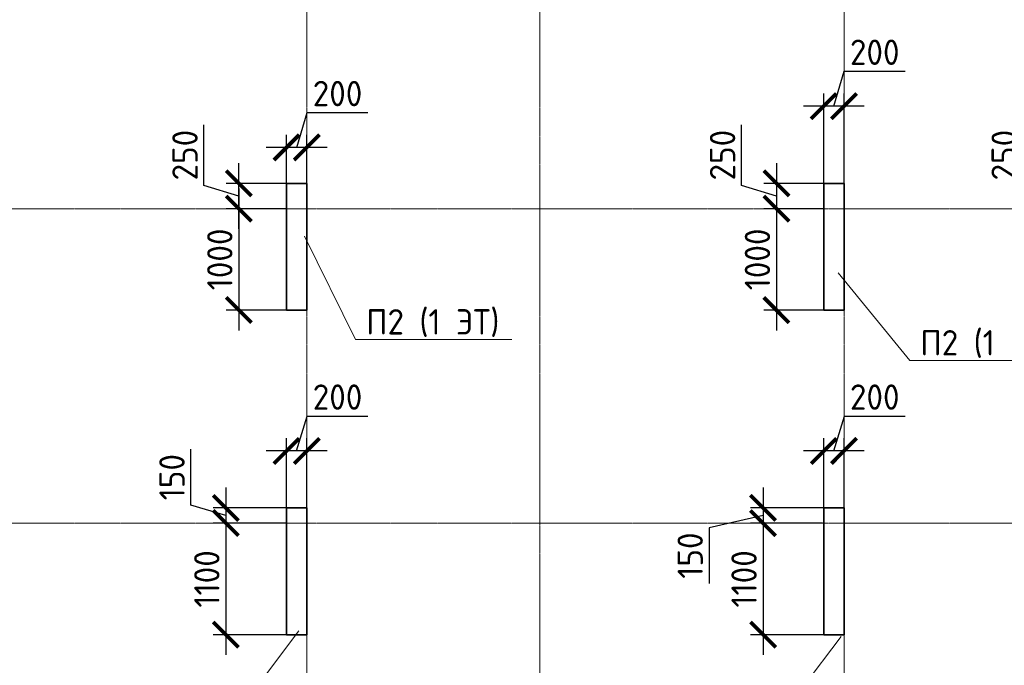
# Model space of a CAD drawing. Header units: millimetres. Extents: x 369815 to 1481759, y -423071 to -27917.
# Tile 146 of 256: x 471223 to 480937, y -110057 to -103691. Entities that reach past the tile are written whole.
import ezdxf
from ezdxf import colors
from ezdxf.entities.mleader import LeaderData, LeaderLine
from ezdxf.math import Vec2, Vec3

# ---------------------------------------------------------------- set-up
doc = ezdxf.new("R2010")
doc.units = ezdxf.units.MM
doc.linetypes.add('______5', pattern=[1100, 800, -100, 100, -100])
doc.linetypes.add('осевая', pattern=[50.8, 31.75, -6.35, 6.35, -6.35])
for name, color, linetype, lineweight in [('Выноски', 20, 'Continuous', 20), ('Оси', 40, '______5', 18), ('подоснова', 151, 'Continuous', 5), ('РАЗМЕРЫ', 1, 'Continuous', 9)]:
    doc.layers.add(name, color=color, linetype=linetype, lineweight=lineweight)
doc.layers.add('Колонна_ бетон', color=7, linetype='Continuous', lineweight=50, true_color=0xb4b496)
doc.styles.add('GOST-2.304_Type-B', font='GOST_Common.ttf')
doc.styles.add('ГОСТ', font='GOST_Common.ttf')
doc.dimstyles.new('СПДС', dxfattribs={"dimscale": 100, "dimtxt": 2.5, "dimasz": 2.5, "dimexe": 1.25, "dimexo": 0, "dimtad": 1, "dimdec": 0, "dimtxsty": 'GOST-2.304_Type-B', "dimblk": 'ARCHTICK', "dimcen": 2.5, "dimdle": 2, "dimadec": 0, "dimazin": 2, "dimtfac": 0.75, "dimtdec": 0, "dimtmove": 1, "dimatfit": 3, "dimfxl": 1, "dimtolj": 1, "dimarcsym": 1})

# ---------------------------------------------------------------- blocks, each defined once
blk = doc.blocks.new('оси2')
at = {"layer": 'Оси', "color": 16, "linetype": 'осевая', "lineweight": 0, "ltscale": 0.5, "transparency": 33554687}
for p, q in [((1015145.5, 5465.4), (1015145.5, -20739.3)), ((1017445.5, 5465.4), (1017445.5, -20739.3)), ((1020445.5, 5465.4), (1020445.5, -20739.3)), ((979200, 1707.1), (1032582.1, 1707.1)), ((979200, -1392.9), (1032582.1, -1392.9))]:
    blk.add_line(p, q, dxfattribs=at)
blk = doc.blocks.new('_ArchTick')
at = {"color": 0, "linetype": 'ByBlock', "const_width": 0.15}
blk.add_lwpolyline([(-0.5, -0.5), (0.5, 0.5)], dxfattribs=at)
blk = doc.blocks.new('*D176')
at = {"layer": 'DEFPOINTS', "color": 0, "transparency": 16777216}
for p in [(473856, -107943.4), (473856, -108554.7), (474055.9, -108554.7)]:
    blk.add_point(p, dxfattribs=at)
at = {"layer": 'РАЗМЕРЫ', "color": 0, "lineweight": -2, "transparency": 16777216}
for p, q in [((473955.9, -107943.4), (474059.1, -107599.6)), ((474059.1, -107599.6), (474659.1, -107599.6)), ((473856, -108554.7), (473856, -107818.4)), ((474055.9, -108554.7), (474055.9, -107818.4)), ((474255.9, -107943.4), (473656, -107943.4))]:
    blk.add_line(p, q, dxfattribs=at)
at = {"layer": 'РАЗМЕРЫ', "color": 0, "lineweight": -2, "transparency": 16777216, "xscale": 250, "yscale": 250, "zscale": 250, "rotation": 180}
blk.add_blockref('_ArchTick', (473856, -107943.4), dxfattribs=at)
at = {"layer": 'РАЗМЕРЫ', "color": 0, "lineweight": -2, "transparency": 16777216, "xscale": 250, "yscale": 250, "zscale": 250}
blk.add_blockref('_ArchTick', (474055.9, -107943.4), dxfattribs=at)
at = {"layer": 'РАЗМЕРЫ', "color": 0, "transparency": 16777216, "insert": (474359.1, -107412.1), "char_height": 250, "attachment_point": 5, "style": 'GOST-2.304_Type-B'}
blk.add_mtext('\\A1;200', dxfattribs=at)
blk = doc.blocks.new('*D177')
at = {"layer": 'DEFPOINTS', "color": 0, "transparency": 16777216}
for p in [(473856, -108504.7, -200), (473257.1, -108654.7), (473856, -108654.7, -560)]:
    blk.add_point(p, dxfattribs=at)
at = {"layer": 'РАЗМЕРЫ', "color": 0, "lineweight": -2, "transparency": 16777216}
for p, q in [((472913.3, -108476.6), (472913.3, -107926.6)), ((473257.1, -108304.7), (473257.1, -108854.7)), ((473257.1, -108579.7), (472913.3, -108476.6)), ((473856, -108504.7), (473132.1, -108504.7)), ((473856, -108654.7), (473132.1, -108654.7))]:
    blk.add_line(p, q, dxfattribs=at)
at = {"layer": 'РАЗМЕРЫ', "color": 0, "lineweight": -2, "transparency": 16777216, "xscale": 250, "yscale": 250, "zscale": 250}
for p, rotation in [((473257.1, -108504.7), 90), ((473257.1, -108654.7), 270)]:
    blk.add_blockref('_ArchTick', p, dxfattribs=dict(at, rotation=rotation))
at = {"layer": 'РАЗМЕРЫ', "color": 0, "transparency": 16777216, "insert": (472725.8, -108201.6), "char_height": 250, "attachment_point": 5, "rotation": 90, "style": 'GOST-2.304_Type-B'}
blk.add_mtext('\\A1;150', dxfattribs=at)
blk = doc.blocks.new('*D211')
at = {"layer": 'DEFPOINTS', "color": 0, "transparency": 16777216}
for p in [(473856, -108654.7, -560), (473257.1, -109754.7), (473856, -109754.7, -200)]:
    blk.add_point(p, dxfattribs=at)
at = {"layer": 'РАЗМЕРЫ', "color": 0, "lineweight": -2, "transparency": 16777216}
for p, q in [((473257.1, -108454.7), (473257.1, -109954.7)), ((473856, -108654.7), (473132.1, -108654.7)), ((473856, -109754.7), (473132.1, -109754.7))]:
    blk.add_line(p, q, dxfattribs=at)
at = {"layer": 'РАЗМЕРЫ', "color": 0, "lineweight": -2, "transparency": 16777216, "xscale": 250, "yscale": 250, "zscale": 250}
for p, rotation in [((473257.1, -108654.7), 90), ((473257.1, -109754.7), 270)]:
    blk.add_blockref('_ArchTick', p, dxfattribs=dict(at, rotation=rotation))
at = {"layer": 'РАЗМЕРЫ', "color": 0, "transparency": 16777216, "insert": (473069.6, -109204.7), "char_height": 250, "attachment_point": 5, "rotation": 90, "style": 'GOST-2.304_Type-B'}
blk.add_mtext('\\A1;1100', dxfattribs=at)
blk = doc.blocks.new('*D212')
at = {"layer": 'DEFPOINTS', "color": 0, "transparency": 16777216}
for p in [(479156.2, -107943.4), (479156.2, -108554.7), (479356, -108554.7)]:
    blk.add_point(p, dxfattribs=at)
at = {"layer": 'РАЗМЕРЫ', "color": 0, "lineweight": -2, "transparency": 16777216}
for p, q in [((479256.1, -107943.4), (479359.2, -107599.6)), ((479359.2, -107599.6), (479959.2, -107599.6)), ((479156.2, -108554.7), (479156.2, -107818.4)), ((479356, -108554.7), (479356, -107818.4)), ((479556, -107943.4), (478956.2, -107943.4))]:
    blk.add_line(p, q, dxfattribs=at)
at = {"layer": 'РАЗМЕРЫ', "color": 0, "lineweight": -2, "transparency": 16777216, "xscale": 250, "yscale": 250, "zscale": 250, "rotation": 180}
blk.add_blockref('_ArchTick', (479156.2, -107943.4), dxfattribs=at)
at = {"layer": 'РАЗМЕРЫ', "color": 0, "lineweight": -2, "transparency": 16777216, "xscale": 250, "yscale": 250, "zscale": 250}
blk.add_blockref('_ArchTick', (479356, -107943.4), dxfattribs=at)
at = {"layer": 'РАЗМЕРЫ', "color": 0, "transparency": 16777216, "insert": (479659.2, -107412.1), "char_height": 250, "attachment_point": 5, "style": 'GOST-2.304_Type-B'}
blk.add_mtext('\\A1;200', dxfattribs=at)
blk = doc.blocks.new('*D213')
at = {"layer": 'DEFPOINTS', "color": 0, "transparency": 16777216}
for p in [(479156.2, -108504.7, -200), (478557.2, -108654.7), (479143.3, -108654.7, -560)]:
    blk.add_point(p, dxfattribs=at)
at = {"layer": 'РАЗМЕРЫ', "color": 0, "lineweight": -2, "transparency": 16777216}
for p, q in [((478557.2, -108304.7), (478557.2, -108854.7)), ((479156.2, -108504.7), (478432.2, -108504.7)), ((478557.2, -108579.7), (478026, -108700)), ((478026, -108700), (478026, -109250)), ((479143.3, -108654.7), (478432.2, -108654.7))]:
    blk.add_line(p, q, dxfattribs=at)
at = {"layer": 'РАЗМЕРЫ', "color": 0, "lineweight": -2, "transparency": 16777216, "xscale": 250, "yscale": 250, "zscale": 250}
for p, rotation in [((478557.2, -108504.7), 90), ((478557.2, -108654.7), 270)]:
    blk.add_blockref('_ArchTick', p, dxfattribs=dict(at, rotation=rotation))
at = {"layer": 'РАЗМЕРЫ', "color": 0, "transparency": 16777216, "insert": (477838.5, -108975), "char_height": 250, "attachment_point": 5, "rotation": 90, "style": 'GOST-2.304_Type-B'}
blk.add_mtext('\\A1;150', dxfattribs=at)
blk = doc.blocks.new('*D214')
at = {"layer": 'DEFPOINTS', "color": 0, "transparency": 16777216}
for p in [(479143.3, -108654.7, -560), (478557.2, -109754.7), (479156.2, -109754.7, -200)]:
    blk.add_point(p, dxfattribs=at)
at = {"layer": 'РАЗМЕРЫ', "color": 0, "lineweight": -2, "transparency": 16777216}
for p, q in [((478557.2, -108454.7), (478557.2, -109954.7)), ((479143.3, -108654.7), (478432.2, -108654.7)), ((479156.2, -109754.7), (478432.2, -109754.7))]:
    blk.add_line(p, q, dxfattribs=at)
at = {"layer": 'РАЗМЕРЫ', "color": 0, "lineweight": -2, "transparency": 16777216, "xscale": 250, "yscale": 250, "zscale": 250}
for p, rotation in [((478557.2, -108654.7), 90), ((478557.2, -109754.7), 270)]:
    blk.add_blockref('_ArchTick', p, dxfattribs=dict(at, rotation=rotation))
at = {"layer": 'РАЗМЕРЫ', "color": 0, "transparency": 16777216, "insert": (478369.7, -109204.7), "char_height": 250, "attachment_point": 5, "rotation": 90, "style": 'GOST-2.304_Type-B'}
blk.add_mtext('\\A1;1100', dxfattribs=at)
blk = doc.blocks.new('*D277')
at = {"layer": 'DEFPOINTS', "color": 0, "transparency": 16777216}
for p in [(473385.4, -105304.7), (473908.2, -105304.7, -560), (473856, -105554.7, -560)]:
    blk.add_point(p, dxfattribs=at)
at = {"layer": 'РАЗМЕРЫ', "color": 0, "lineweight": -2, "transparency": 16777216}
for p, q in [((473041.7, -105326.6), (473041.7, -104726.6)), ((473385.4, -105754.7), (473385.4, -105104.7)), ((473385.4, -105429.7), (473041.7, -105326.6)), ((473908.2, -105304.7), (473260.4, -105304.7)), ((473856, -105554.7), (473260.4, -105554.7))]:
    blk.add_line(p, q, dxfattribs=at)
at = {"layer": 'РАЗМЕРЫ', "color": 0, "lineweight": -2, "transparency": 16777216, "xscale": 250, "yscale": 250, "zscale": 250}
for p, rotation in [((473385.4, -105304.7), 90), ((473385.4, -105554.7), 270)]:
    blk.add_blockref('_ArchTick', p, dxfattribs=dict(at, rotation=rotation))
at = {"layer": 'РАЗМЕРЫ', "color": 0, "transparency": 16777216, "insert": (472854.2, -105026.6), "char_height": 250, "attachment_point": 5, "rotation": 90, "style": 'GOST-2.304_Type-B'}
blk.add_mtext('\\A1;250', dxfattribs=at)
blk = doc.blocks.new('*D278')
at = {"layer": 'DEFPOINTS', "color": 0, "transparency": 16777216}
for p in [(473856, -105554.7, -560), (473385.4, -106554.7), (473918.8, -106554.7, -560)]:
    blk.add_point(p, dxfattribs=at)
at = {"layer": 'РАЗМЕРЫ', "color": 0, "lineweight": -2, "transparency": 16777216}
for p, q in [((473385.4, -105354.7), (473385.4, -106754.7)), ((473856, -105554.7), (473260.4, -105554.7)), ((473918.8, -106554.7), (473260.4, -106554.7))]:
    blk.add_line(p, q, dxfattribs=at)
at = {"layer": 'РАЗМЕРЫ', "color": 0, "lineweight": -2, "transparency": 16777216, "xscale": 250, "yscale": 250, "zscale": 250}
for p, rotation in [((473385.4, -105554.7), 90), ((473385.4, -106554.7), 270)]:
    blk.add_blockref('_ArchTick', p, dxfattribs=dict(at, rotation=rotation))
at = {"layer": 'РАЗМЕРЫ', "color": 0, "transparency": 16777216, "insert": (473197.9, -106054.7), "char_height": 250, "attachment_point": 5, "rotation": 90, "style": 'GOST-2.304_Type-B'}
blk.add_mtext('\\A1;1000', dxfattribs=at)
blk = doc.blocks.new('*D279')
at = {"layer": 'DEFPOINTS', "color": 0, "transparency": 16777216}
for p in [(473856, -104951), (473856, -105304.7, -560), (474056, -105304.7, -560)]:
    blk.add_point(p, dxfattribs=at)
at = {"layer": 'РАЗМЕРЫ', "color": 0, "lineweight": -2, "transparency": 16777216}
for p, q in [((473956, -104951), (474059.1, -104607.2)), ((474059.1, -104607.2), (474659.1, -104607.2)), ((473856, -105304.7), (473856, -104826)), ((474056, -105304.7), (474056, -104826)), ((474256, -104951), (473656, -104951))]:
    blk.add_line(p, q, dxfattribs=at)
at = {"layer": 'РАЗМЕРЫ', "color": 0, "lineweight": -2, "transparency": 16777216, "xscale": 250, "yscale": 250, "zscale": 250, "rotation": 180}
blk.add_blockref('_ArchTick', (473856, -104951), dxfattribs=at)
at = {"layer": 'РАЗМЕРЫ', "color": 0, "lineweight": -2, "transparency": 16777216, "xscale": 250, "yscale": 250, "zscale": 250}
blk.add_blockref('_ArchTick', (474056, -104951), dxfattribs=at)
at = {"layer": 'РАЗМЕРЫ', "color": 0, "transparency": 16777216, "insert": (474359.1, -104419.7), "char_height": 250, "attachment_point": 5, "style": 'GOST-2.304_Type-B'}
blk.add_mtext('\\A1;200', dxfattribs=at)
blk = doc.blocks.new('*D280')
at = {"layer": 'DEFPOINTS', "color": 0, "transparency": 16777216}
for p in [(479156, -105304.7, -560), (478689.2, -105554.7), (479156, -105554.7, -560)]:
    blk.add_point(p, dxfattribs=at)
at = {"layer": 'РАЗМЕРЫ', "color": 0, "lineweight": -2, "transparency": 16777216}
for p, q in [((478345.5, -105326.6), (478345.5, -104726.6)), ((478689.2, -105104.7), (478689.2, -105754.7)), ((478689.2, -105429.7), (478345.5, -105326.6)), ((479156, -105304.7), (478564.2, -105304.7)), ((479156, -105554.7), (478564.2, -105554.7))]:
    blk.add_line(p, q, dxfattribs=at)
at = {"layer": 'РАЗМЕРЫ', "color": 0, "lineweight": -2, "transparency": 16777216, "xscale": 250, "yscale": 250, "zscale": 250}
for p, rotation in [((478689.2, -105304.7), 90), ((478689.2, -105554.7), 270)]:
    blk.add_blockref('_ArchTick', p, dxfattribs=dict(at, rotation=rotation))
at = {"layer": 'РАЗМЕРЫ', "color": 0, "transparency": 16777216, "insert": (478158, -105026.6), "char_height": 250, "attachment_point": 5, "rotation": 90, "style": 'GOST-2.304_Type-B'}
blk.add_mtext('\\A1;250', dxfattribs=at)
blk = doc.blocks.new('*D281')
at = {"layer": 'DEFPOINTS', "color": 0, "transparency": 16777216}
for p in [(479156, -105554.7), (478689.2, -106554.7), (479156, -106554.7, -560)]:
    blk.add_point(p, dxfattribs=at)
at = {"layer": 'РАЗМЕРЫ', "color": 0, "lineweight": -2, "transparency": 16777216}
for p, q in [((478689.2, -105354.7), (478689.2, -106754.7)), ((479156, -105554.7), (478564.2, -105554.7)), ((479156, -106554.7), (478564.2, -106554.7))]:
    blk.add_line(p, q, dxfattribs=at)
at = {"layer": 'РАЗМЕРЫ', "color": 0, "lineweight": -2, "transparency": 16777216, "xscale": 250, "yscale": 250, "zscale": 250}
for p, rotation in [((478689.2, -105554.7), 90), ((478689.2, -106554.7), 270)]:
    blk.add_blockref('_ArchTick', p, dxfattribs=dict(at, rotation=rotation))
at = {"layer": 'РАЗМЕРЫ', "color": 0, "transparency": 16777216, "insert": (478501.7, -106054.7), "char_height": 250, "attachment_point": 5, "rotation": 90, "style": 'GOST-2.304_Type-B'}
blk.add_mtext('\\A1;1000', dxfattribs=at)
blk = doc.blocks.new('*D282')
at = {"layer": 'DEFPOINTS', "color": 0, "transparency": 16777216}
for p in [(479156, -104543.6), (479156, -105304.7), (479356, -105304.7, -560)]:
    blk.add_point(p, dxfattribs=at)
at = {"layer": 'РАЗМЕРЫ', "color": 0, "lineweight": -2, "transparency": 16777216}
for p, q in [((479256, -104543.6), (479359.1, -104199.8)), ((479359.1, -104199.8), (479959.1, -104199.8)), ((479156, -105304.7), (479156, -104418.6)), ((479356, -105304.7), (479356, -104418.6)), ((479556, -104543.6), (478956, -104543.6))]:
    blk.add_line(p, q, dxfattribs=at)
at = {"layer": 'РАЗМЕРЫ', "color": 0, "lineweight": -2, "transparency": 16777216, "xscale": 250, "yscale": 250, "zscale": 250, "rotation": 180}
blk.add_blockref('_ArchTick', (479156, -104543.6), dxfattribs=at)
at = {"layer": 'РАЗМЕРЫ', "color": 0, "lineweight": -2, "transparency": 16777216, "xscale": 250, "yscale": 250, "zscale": 250}
blk.add_blockref('_ArchTick', (479356, -104543.6), dxfattribs=at)
at = {"layer": 'РАЗМЕРЫ', "color": 0, "transparency": 16777216, "insert": (479659.1, -104012.3), "char_height": 250, "attachment_point": 5, "style": 'GOST-2.304_Type-B'}
blk.add_mtext('\\A1;200', dxfattribs=at)
blk = doc.blocks.new('*D285')
at = {"layer": 'DEFPOINTS', "color": 0, "transparency": 16777216}
for p in [(482439.9, -105304.7, -360), (481467.2, -105554.7), (482439.9, -105554.7, -360)]:
    blk.add_point(p, dxfattribs=at)
at = {"layer": 'РАЗМЕРЫ', "color": 0, "lineweight": -2, "transparency": 16777216}
for p, q in [((481123.5, -105326.6), (481123.5, -104726.6)), ((481467.2, -105104.7), (481467.2, -105754.7)), ((481467.2, -105429.7), (481123.5, -105326.6)), ((482439.9, -105304.7), (481342.2, -105304.7)), ((482439.9, -105554.7), (481342.2, -105554.7))]:
    blk.add_line(p, q, dxfattribs=at)
at = {"layer": 'РАЗМЕРЫ', "color": 0, "lineweight": -2, "transparency": 16777216, "xscale": 250, "yscale": 250, "zscale": 250}
for p, rotation in [((481467.2, -105304.7), 90), ((481467.2, -105554.7), 270)]:
    blk.add_blockref('_ArchTick', p, dxfattribs=dict(at, rotation=rotation))
at = {"layer": 'РАЗМЕРЫ', "color": 0, "transparency": 16777216, "insert": (480936, -105026.6), "char_height": 250, "attachment_point": 5, "rotation": 90, "style": 'GOST-2.304_Type-B'}
blk.add_mtext('\\A1;250', dxfattribs=at)
blk = doc.blocks.new('_None')

msp = doc.modelspace()

# ---------------------------------------------------------------- linework, layer by layer
at = {"layer": 'Колонна_ бетон', "color": 180, "linetype": 'Continuous', "lineweight": 35, "transparency": 33554687}
for p, q in [((474055.9, -108504.7, 360), (473855.9, -108504.7, 360)), ((473855.9, -109754.7, 360), (473855.9, -108504.7, 360)), ((474055.9, -108504.7, 360), (474055.9, -109754.7, 360)), ((479155.9, -108504.7, 360), (479355.9, -108504.7, 360)), ((479155.9, -108504.7, 360), (479155.9, -109754.7, 360)), ((479355.9, -109754.7, 360), (479355.9, -108504.7, 360)), ((473855.9, -109754.7, 360), (474055.9, -109754.7, 360)), ((479355.9, -109754.7, 360), (479155.9, -109754.7, 360))]:
    msp.add_line(p, q, dxfattribs=at)
for points in [[(473856, -105304.7), (474056, -105304.7), (474056, -106554.7), (473856, -106554.7)], [(479156, -105304.7), (479356, -105304.7), (479356, -106554.7), (479156, -106554.7)]]:
    msp.add_lwpolyline(points, close=True, dxfattribs=at)

# ---------------------------------------------------------------- block references
at = {"layer": 'РАЗМЕРЫ'}
msp.add_blockref('оси2', (-541089.5, -107261.8), dxfattribs=at)

# ---------------------------------------------------------------- texts
at = {"layer": 'Выноски'}
note = msp.add_mtext_static_columns([''] * 2, width=18679.731, gutter_width=20.2, height=0, dxfattribs=dict(at, insert=(393294.8, -99507.3), char_height=250, attachment_point=1, style='ГОСТ'))
for column, words in zip([note] + note.columns.linked_columns, ['\\pi1500;{\\H2x;Общие указания:}\\P1.^IРабочая документация разработана в соответствии с заданием на проектирование, требованиями {\\H3x; }действующих технических регламентов, стандартов, сводов правил и других документов, содержащих установленные {\\H1.16667x; }требования.{\\H1.77778x; }\\P2.^IРабочая документация выполнена в соответствии со следующими нормативными и техническими {\\H1.57407x; }документами:{\\H1.64198x; }\\P-^IСП 20.13330.2016 "Нагрузки и воздействия";{\\H1.61934x; }\\P-^IСП 63.13330.2018 "Бетонные и железобетонные конструкции. Основные положения";{\\H1.62689x; }\\P-^IСП 70.13330.2012 "Несущие и ограждающие конструкции".{\\H1.62437x; }\\P4.^IЗа относительную отметку 0,000 принята отметка чистого пола первого этажа, соответствующая {\\H1.62521x; }абсолютной отметке 648,00 в Балтийской системе высот.{\\H1.62493x; }\\P{\\fISOCPEUR|b0|i0|c204|p34;5.^IПеречень видов работ, для которых необходимо составлять акты освидетельствования скрытых \\H1.62502x; \\H0.61538x;работ:\\H1.62499x; \\H0.61539x;\\P-^Iсоответствие арматуры (длина, диаметры, распределение по площади элементов, количество и т.д.), \\H1.725x; \\H0.57971x;закладных деталей рабочим чертежам;\\H1.67917x; \\H0.59553x;\\P-^Iустройство и армирование монолитных стен;\\H1.60694x; \\H0.6223x;\\P-^Iосвидетельствование опалубки перед бетонированием;\\H1.63102x; \\H0.61311x;\\P-^Iотбор контрольных проб бетона;\\H1.62299x; \\H0.61615x;\\P-^Iсоответствие законченных железобетонных конструкций проекту с отображением качества работ;\\H1.62567x; \\H0.61513x;\\P-^Iустройство монолитных конструкций, выполняемых в зимнее время;\\H1.62478x; \\H0.61547x;\\P\\fISOCPEUR|b0|i0|c0|p34;6.^I\\fISOCPEUR|b0|i0|c204|p34;Запрещается выполнение последующих работ при отсутствии актов освидетельствования \\H1.62507x; \\H0.61536x;предшествующих скрытых работ во всех случаях.\\H1.62498x; \\H0.61539x;\\P\\fISOCPEUR|b0|i0|c0|p34;7.^I\\fISOCPEUR|b0|i0|c204|p34;Арматура класса А240 и А500С по ГОСТ 34028-2016, материал монолитных конструкций - бетон \\H1.62501x; \\H0.61538x;тяжелый класса В25 по ГОСТ 26633-2015.\\H1.625x; \\H0.61539x;\\P\\fISOCPEUR|b0|i0|c0|p34;8.^I\\fISOCPEUR|b0|i0|c204|p34;Работы по бетонированию монолитных конструкций вести в соответствии со СП 70.13330.2012 \\H1.625x; \\H0.61538x;"Несущие и ограждающие конструкции".\\H1.625x; \\H0.61538x;\\P\\fISOCPEUR|b0|i0|c0|p34;9.^I\\fISOCPEUR|b0|i0|c204|p34;Все строительно-монтажные работы необходимо выполнять в соответствии со СНиП 12-03-2001 \\H1.625x; \\H0.61538x;"Безопасность труда в строительстве. Часть 1. Общие требования.", Безопасность труда в строительстве. Часть \\H1.625x; \\H0.61538x;2. Строительное производство". Строительство здания должно производиться в соответствии с проектом \\H1.625x; \\H0.61538x;производства работ (ППР).\\H1.725x; \\H0.57971x;\\P\\fISOCPEUR|b0|i0|c0|p34;10.^I\\fISOCPEUR|b0|i0|c204|p34;При отсутствии ППР производство строительно-монтажных работ запрещается.\\H1.67917x; \\H0.59553x;\\P\\fISOCPEUR|b0|i0|c0|p34;11.^I\\fISOCPEUR|b0|i0|c204|p34;Бетон следует укладывать в бетонные конструкции горизонтальными слоями одинаковой толщины без \\H1.60694x; \\H0.6223x;разрывов, с последовательным направлением укладки в одну сторону во всех слоях.\\H1.63102x; \\H0.61311x;\\P\\fISOCPEUR|b0|i0|c0|p34;12.^I\\fISOCPEUR|b0|i0|c204|p34;В начальный период твердения бетон необходимо защищать от попадания атмосферных осадков или \\H1.62299x; \\H0.61615x;потерь влаги.\\H1.62567x; \\H0.61513x;\\P\\fISOCPEUR|b0|i0|c0|p34;13.^I\\fISOCPEUR|b0|i0|c204|p34;Уход за свежеуложенным бетоном начинать сразу после укладки бетонной смеси и осуществлять до \\H1.62478x; \\H0.61547x;достижения прочности бетона не менее 70% от проектной.\\H1.62507x; \\H0.61536x;\\P\\fISOCPEUR|b0|i0|c0|p34;14.^I\\fISOCPEUR|b0|i0|c204|p34;Проект рассчитан на производство работ в период положительных температур. В случае выполнения \\H1.62498x; \\H0.61539x;работ при отрицательных температурах необходимо выполнять требования СНиП часть 3 по производству работ \\H1.62501x; \\H0.61538x;и ППР.\\H1.625x; \\H0.61539x;\\P\\fISOCPEUR|b0|i0|c0|p34;15.^I\\fISOCPEUR|b0|i0|c204|p34;При минимальной температуре воздуха до минус 15°С допускается:\\H1.625x; \\H0.61538x;\\P-^Iвыдерживание бетона в конструкции методом термоса, при предварительном разогреве бетонной \\H1.625x; \\H0.61538x;смеси, \\H1.625x; \\H0.61538x;\\P-^Iфорсированный электроразогрев бетона в конструкции с повторным уплотнением.\\H1.625x; \\H0.61538x;\\PПри минимальной температуре воздуха до минус 25°С допускается:\\H1.625x; \\H0.61538x;\\P-^Iобогрев бетона в греющей опалубке с помощью низкотемпературных электронагревателей,\\H1.625x; \\H0.61538x;\\P-^Iэлектродный сквозной прогреб бетона,\\H1.625x; \\H0.61538x;\\P-^Iэлектрообогрев с помощью греющего провода.\\H1.625x; \\H0.61538x;\\P}16.^IЗаполнителем для бетона служит щебень твердых пород, наибольшая фракция щебня не должна превышать {\\H1.625x; }40мм.{\\H1.625x; }\\P17.^IВ процессе бетонирования обеспечить соблюдение защитных слоев и мест положения рабочей арматуры {\\H1.625x; }согласно проекту. Величина защитного слоя продольной рабочей арматуры у боковых граней стен монолитных {\\H1.625x; }участков должны быть не менее 20мм и не менее диаметра продольной рабочей арматуры конструкции, величина {\\H1.625x; }защитного слоя поперечной арматуры - не менее 10мм. {\\H1.625x; }\\P\\pi0;             18.Крестовые соединения стержней продольной и поперечной арматуры, соединение стержней продольной {\\H1.625x; }арматуры по длине выполнить вязкой отожженой проволокой диаметром 2,0-3,0мм.{\\H1.625x; }\\P\\pi1500;{\\H1.625x; }', '']):
    column.text = words

# ---------------------------------------------------------------- dimensions: what is measured, and where the dimension line sits
at = {"layer": 'РАЗМЕРЫ', "color": 146}
for base, p1, p2, picture, middle in [((479156, -104543.6, 560), (479356, -105304.7), (479156, -105304.7, 560), '*D282', (479421.6, -104012.3, 560)), ((473856, -104951, 560), (474056, -105304.7), (473856, -105304.7), '*D279', (474121.6, -104419.7, 560))]:
    dim = msp.add_linear_dim(base=base, p1=p1, p2=p2, dimstyle='СПДС', dxfattribs=at)
    dim.commit()
    dim.dimension.update_dxf_attribs({"geometry": picture, "text_midpoint": middle})
for base, p1, p2, picture, middle in [((473385.4, -105304.7, 560), (473856, -105554.7), (473908.2, -105304.7), '*D277', (472854.2, -105264.1, 560)), ((478689.2, -105554.7, 560), (479156, -105304.7), (479156, -105554.7), '*D280', (478158, -105264.1, 560)), ((481467.2, -105554.7, 560), (482439.9, -105304.7, 200), (482439.9, -105554.7, 200), '*D285', (480936, -105264.1, 560)), ((473385.4, -106554.7, 560), (473856, -105554.7), (473918.8, -106554.7), '*D278', (473197.9, -106054.7, 560)), ((478689.2, -106554.7, 560), (479156, -105554.7, 560), (479156, -106554.7), '*D281', (478501.7, -106054.7, 560))]:
    dim = msp.add_linear_dim(base=base, p1=p1, p2=p2, angle=90, dimstyle='СПДС', dxfattribs=at)
    dim.commit()
    dim.dimension.update_dxf_attribs({"geometry": picture, "text_midpoint": middle})
at = {"layer": 'РАЗМЕРЫ', "color": 146, "true_color": 0x006272}
for base, p1, p2, picture, middle in [((473856, -107943.4, 560), (474055.9, -108554.7, 560), (473856, -108554.7, 560), '*D176', (474121.6, -107412.1, 560)), ((479156.2, -107943.4, 560), (479356, -108554.7, 560), (479156.2, -108554.7, 560), '*D212', (479421.7, -107412.1, 560))]:
    dim = msp.add_linear_dim(base=base, p1=p1, p2=p2, dimstyle='СПДС', override={"dimtofl": 0}, dxfattribs=at)
    dim.commit()
    dim.dimension.update_dxf_attribs({"geometry": picture, "text_midpoint": middle})
for base, p1, p2, picture, middle in [((473257.1, -108654.7, 560), (473856, -108504.7, 360), (473856, -108654.7), '*D177', (472725.8, -108414.1, 560)), ((473257.1, -109754.7, 560), (473856, -108654.7), (473856, -109754.7, 360), '*D211', (473069.6, -109204.7, 560)), ((478557.2, -109754.7, 560), (479143.3, -108654.7), (479156.2, -109754.7, 360), '*D214', (478369.7, -109204.7, 560))]:
    dim = msp.add_linear_dim(base=base, p1=p1, p2=p2, angle=90, dimstyle='СПДС', override={"dimtofl": 0}, dxfattribs=at)
    dim.commit()
    dim.dimension.update_dxf_attribs({"geometry": picture, "text_midpoint": middle})
dim = msp.add_linear_dim(base=(478557.2, -108654.7, 560), p1=(479156.2, -108504.7, 360), p2=(479143.3, -108654.7), angle=90, dimstyle='СПДС', override={"dimtofl": 0}, dxfattribs=at)
dim.commit()
dim.dimension.update_dxf_attribs({"geometry": '*D213', "text_midpoint": (478026, -108762.5, 560), "dimtype": 160})

# ---------------------------------------------------------------- leaders
at = {"layer": 'подоснова', "color": 2, "ltscale": 0.3}
ml = msp.add_multileader_mtext('Standard', dxfattribs=at)
ml.set_content(' П2 (1 ЭТ)', color=2, style='GOST-2.304_Type-B')
ml.set_leader_properties(color=256, linetype='ByLayer', lineweight=15)
ml.set_arrow_properties(name='NONE')
ml.build(insert=Vec2(0, 0))
ml.multileader.update_dxf_attribs({"text_left_attachment_type": 6, "text_right_attachment_type": 6, "dogleg_length": 0.1, "arrow_head_size": 18})
ctx = ml.context
ctx.base_point, ctx.char_height, ctx.arrow_head_size, ctx.landing_gap_size, ctx.plane_origin = Vec3(474537, -106845.2, 180), 250, 18, 20, Vec3(465184.4, -101291.9, 180)
ctx.left_attachment, ctx.right_attachment, ctx.text_align_type = 6, 6, 1
notes = []
notes.append((ctx, [(0, (1, 1, 0), (474536.9, -106845.2, 180), (1, 0), 0.1, [(0, [(474034.2, -105826.5, 180)], 0, [])])]))
ctx.mtext.insert, ctx.mtext.alignment, ctx.mtext.flow_direction = Vec3(475222.9, -106545.2, 180), 2, 5
ml = msp.add_multileader_mtext('Standard', dxfattribs=at)
ml.set_content(' П2 (1 ЭТ)', color=2, style='GOST-2.304_Type-B')
ml.set_leader_properties(color=256, linetype='ByLayer', lineweight=15)
ml.set_arrow_properties(name='NONE')
ml.build(insert=Vec2(0, 0))
ml.multileader.update_dxf_attribs({"text_left_attachment_type": 6, "text_right_attachment_type": 6, "dogleg_length": 0.1, "arrow_head_size": 18})
ctx = ml.context
ctx.base_point, ctx.char_height, ctx.arrow_head_size, ctx.landing_gap_size, ctx.plane_origin = Vec3(480004.7, -107051.6, 180), 250, 18, 20, Vec3(470723, -102320.1, 180)
ctx.left_attachment, ctx.right_attachment, ctx.text_align_type = 6, 6, 1
notes.append((ctx, [(0, (1, 1, 0), (480004.6, -107051.6, 180), (1, 0), 0.1, [(0, [(479298.7, -106186.3, 180)], 0, [])])]))
ctx.mtext.insert, ctx.mtext.alignment, ctx.mtext.flow_direction = Vec3(480690.6, -106751.6, 180), 2, 5
at = {"layer": 'подоснова', "color": 4, "ltscale": 0.3}
ml = msp.add_multileader_mtext('Standard', dxfattribs=at)
ml.set_content('П1 (1ЭТ)', color=4, style='GOST-2.304_Type-B')
ml.set_leader_properties(color=256, linetype='ByLayer', lineweight=15)
ml.set_arrow_properties(name='NONE')
ml.build(insert=Vec2(0, 0))
ml.multileader.update_dxf_attribs({"text_left_attachment_type": 6, "text_right_attachment_type": 6, "dogleg_length": 0.1, "arrow_head_size": 18})
ctx = ml.context
ctx.base_point, ctx.char_height, ctx.arrow_head_size, ctx.landing_gap_size, ctx.plane_origin = Vec3(471990.3, -110854.2, 7617.4), 250, 18, 20, Vec3(464135.4, -109586.3, 7617.4)
ctx.left_attachment, ctx.right_attachment, ctx.text_align_type = 6, 6, 1
notes.append((ctx, [(1, (1, 1, 0), (473116.1, -110854.2, 7617.4), (-1, 0), 0.1, [(0, [(473978.3, -109718.5, 7617.4)], 0, [])])]))
ctx.mtext.insert, ctx.mtext.alignment, ctx.mtext.flow_direction = Vec3(472553.2, -110554.2, 7617.4), 2, 5
ml = msp.add_multileader_mtext('Standard', dxfattribs=at)
ml.set_content('П1 (1ЭТ)', color=4, style='GOST-2.304_Type-B')
ml.set_leader_properties(color=256, linetype='ByLayer', lineweight=15)
ml.set_arrow_properties(name='NONE')
ml.build(insert=Vec2(0, 0))
ml.multileader.update_dxf_attribs({"text_left_attachment_type": 6, "text_right_attachment_type": 6, "dogleg_length": 0.1, "arrow_head_size": 18})
ctx = ml.context
ctx.base_point, ctx.char_height, ctx.arrow_head_size, ctx.landing_gap_size, ctx.plane_origin = Vec3(477339.3, -110909.1, 7617.4), 250, 18, 20, Vec3(469484.3, -109641.2, 7617.4)
ctx.left_attachment, ctx.right_attachment, ctx.text_align_type = 6, 6, 1
notes.append((ctx, [(1, (1, 1, 0), (478465, -110909.1, 7617.4), (-1, 0), 0.1, [(0, [(479327.3, -109773.4, 7617.4)], 0, [])])]))
ctx.mtext.insert, ctx.mtext.alignment, ctx.mtext.flow_direction = Vec3(477902.1, -110609.1, 7617.4), 2, 5
for ctx, leaders in notes:
    for number, flags, end, landing, length, lines in leaders:
        leader = LeaderData()
        leader.index, (leader.has_last_leader_line, leader.has_dogleg_vector, leader.attachment_direction) = number, flags
        leader.last_leader_point, leader.dogleg_vector, leader.dogleg_length = Vec3(end), Vec3(landing), length
        for number, points, colour, breaks in lines:
            line = LeaderLine()
            line.index, line.vertices, line.color, line.breaks = number, Vec3.list(points), colors.encode_raw_color(colour), breaks
            leader.lines.append(line)
        ctx.leaders.append(leader)

doc.saveas('drawing.dxf')
